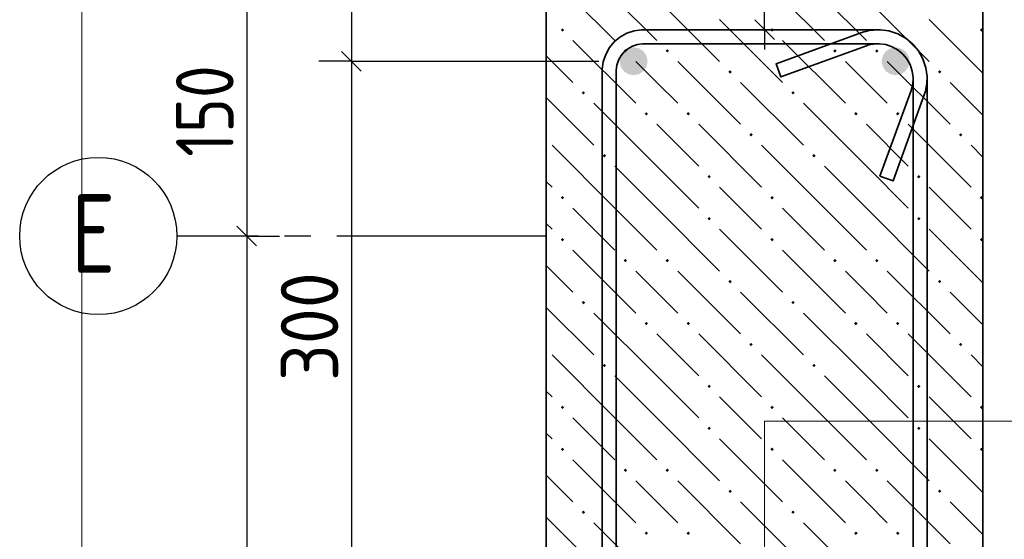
# Model space of a CAD drawing. Header units: millimetres. Extents: x 0 to 42000, y 0 to 29700.
# Tile 17 of 19: x 34076 to 37835, y 24725 to 26707. Entities that reach past the tile are written whole.
import ezdxf

# ---------------------------------------------------------------- set-up
doc = ezdxf.new("R2010")
doc.units = ezdxf.units.MM
doc.linetypes.add('______5', pattern=[1100, 800, -100, 100, -100])
for name, color, linetype, lineweight in [('S1 Продольная арматура', 7, 'Continuous', 35), ('Standard', 7, 'Continuous', 25), ('ЖБ Пилон', 7, 'Continuous', 35), ('Позиционная метка линия выноска', 7, 'Continuous', 13)]:
    doc.layers.add(name, color=color, linetype=linetype, lineweight=lineweight)
doc.layers.add('Оси', color=7, linetype='______5')
doc.layers.add('Хомут', color=7, linetype='Continuous', lineweight=25, true_color=0x6e3c1e)
doc.styles.add('ISOCPEUR', font='txt')

msp = doc.modelspace()

# ---------------------------------------------------------------- hatches: boundary and pattern name
at = {"layer": 'S1 Продольная арматура', "linetype": 'Continuous', "lineweight": 18, "transparency": 33554687}
for points in [[(36472.8, 26549), (36468.7, 26569.4), (36457.2, 26586.7), (36439.9, 26598.3), (36419.5, 26602.3), (36399.1, 26598.3), (36381.8, 26586.7), (36370.2, 26569.4), (36366.1, 26549), (36370.2, 26528.6), (36381.8, 26511.3), (36399.1, 26499.7), (36419.5, 26495.7), (36439.9, 26499.7), (36457.2, 26511.3), (36468.7, 26528.6)], [(36472.8, 26549), (36468.7, 26569.4), (36457.2, 26586.7), (36439.9, 26598.3), (36419.5, 26602.3), (36399.1, 26598.3), (36381.8, 26586.7), (36370.2, 26569.4), (36366.1, 26549), (36370.2, 26528.6), (36381.8, 26511.3), (36399.1, 26499.7), (36419.5, 26495.7), (36439.9, 26499.7), (36457.2, 26511.3), (36468.7, 26528.6)], [(37472.8, 26549), (37468.7, 26569.4), (37457.2, 26586.7), (37439.9, 26598.3), (37419.5, 26602.3), (37399.1, 26598.3), (37381.8, 26586.7), (37370.2, 26569.4), (37366.1, 26549), (37370.2, 26528.6), (37381.8, 26511.3), (37399.1, 26499.7), (37419.5, 26495.7), (37439.9, 26499.7), (37457.2, 26511.3), (37468.7, 26528.6)], [(37472.8, 26549), (37468.7, 26569.4), (37457.2, 26586.7), (37439.9, 26598.3), (37419.5, 26602.3), (37399.1, 26598.3), (37381.8, 26586.7), (37370.2, 26569.4), (37366.1, 26549), (37370.2, 26528.6), (37381.8, 26511.3), (37399.1, 26499.7), (37419.5, 26495.7), (37439.9, 26499.7), (37457.2, 26511.3), (37468.7, 26528.6)]]:
    msp.add_hatch(color=7, dxfattribs=at).paths.add_polyline_path(points)
at = {"layer": 'ЖБ Пилон', "linetype": 'Continuous', "lineweight": 18, "transparency": 33554687}
for points in [[(36141.3, 26668.5), (36147.8, 26675), (36154.3, 26668.5), (36147.8, 26662)], [(36941.3, 26668.5), (36947.8, 26675), (36954.3, 26668.5), (36947.8, 26662)], [(37741.3, 26668.5), (37747.8, 26675), (37752.8, 26670), (37752.8, 26667), (37747.8, 26662)], [(36381.3, 26588.5), (36387.8, 26595), (36394.3, 26588.5), (36387.8, 26582)], [(36541.3, 26588.5), (36547.8, 26595), (36554.3, 26588.5), (36547.8, 26582)], [(37181.3, 26588.5), (37187.8, 26595), (37194.3, 26588.5), (37187.8, 26582)], [(37341.3, 26588.5), (37347.8, 26595), (37354.3, 26588.5), (37347.8, 26582)], [(36781.3, 26508.5), (36787.8, 26515), (36794.3, 26508.5), (36787.8, 26502)], [(37581.3, 26508.5), (37587.8, 26515), (37594.3, 26508.5), (37587.8, 26502)], [(36221.3, 26428.5), (36227.8, 26435), (36234.3, 26428.5), (36227.8, 26422)], [(37021.3, 26428.5), (37027.8, 26435), (37034.3, 26428.5), (37027.8, 26422)], [(36461.3, 26348.5), (36467.8, 26355), (36474.3, 26348.5), (36467.8, 26342)], [(36621.3, 26348.5), (36627.8, 26355), (36634.3, 26348.5), (36627.8, 26342)], [(37261.3, 26348.5), (37267.8, 26355), (37274.3, 26348.5), (37267.8, 26342)], [(37421.3, 26348.5), (37427.8, 26355), (37434.3, 26348.5), (37427.8, 26342)], [(36861.3, 26268.5), (36867.8, 26275), (36874.3, 26268.5), (36867.8, 26262)], [(37661.3, 26268.5), (37667.8, 26275), (37674.3, 26268.5), (37667.8, 26262)], [(36301.3, 26188.5), (36307.8, 26195), (36314.3, 26188.5), (36307.8, 26182)], [(37101.3, 26188.5), (37107.8, 26195), (37114.3, 26188.5), (37107.8, 26182)], [(36701.3, 26108.5), (36707.8, 26115), (36714.3, 26108.5), (36707.8, 26102)], [(37501.3, 26108.5), (37507.8, 26115), (37514.3, 26108.5), (37507.8, 26102)], [(36141.3, 26028.5), (36147.8, 26035), (36154.3, 26028.5), (36147.8, 26022)], [(36941.3, 26028.5), (36947.8, 26035), (36954.3, 26028.5), (36947.8, 26022)], [(37741.3, 26028.5), (37747.8, 26035), (37752.8, 26029.9), (37752.8, 26027), (37747.8, 26022)], [(36701.3, 25948.5), (36707.8, 25955), (36714.3, 25948.5), (36707.8, 25942)], [(37501.3, 25948.5), (37507.8, 25955), (37514.3, 25948.5), (37507.8, 25942)], [(36141.3, 25868.5), (36147.8, 25875), (36154.3, 25868.5), (36147.8, 25862)], [(36941.3, 25868.5), (36947.8, 25875), (36954.3, 25868.5), (36947.8, 25862)], [(37741.3, 25868.5), (37747.8, 25875), (37752.8, 25870), (37752.8, 25867), (37747.8, 25862)], [(36381.3, 25788.5), (36387.8, 25795), (36394.3, 25788.5), (36387.8, 25782)], [(36541.3, 25788.5), (36547.8, 25795), (36554.3, 25788.5), (36547.8, 25782)], [(37181.3, 25788.5), (37187.8, 25795), (37194.3, 25788.5), (37187.8, 25782)], [(37341.3, 25788.5), (37347.8, 25795), (37354.3, 25788.5), (37347.8, 25782)], [(36781.3, 25708.5), (36787.8, 25715), (36794.3, 25708.5), (36787.8, 25702)], [(37581.3, 25708.5), (37587.8, 25715), (37594.3, 25708.5), (37587.8, 25702)], [(36221.3, 25628.5), (36227.8, 25635), (36234.3, 25628.5), (36227.8, 25622)], [(37021.3, 25628.5), (37027.8, 25635), (37034.3, 25628.5), (37027.8, 25622)], [(36461.3, 25548.5), (36467.8, 25555), (36474.3, 25548.5), (36467.8, 25542)], [(36621.3, 25548.5), (36627.8, 25555), (36634.3, 25548.5), (36627.8, 25542)], [(37261.3, 25548.5), (37267.8, 25555), (37274.3, 25548.5), (37267.8, 25542)], [(37421.3, 25548.5), (37427.8, 25555), (37434.3, 25548.5), (37427.8, 25542)], [(36861.3, 25468.5), (36867.8, 25475), (36874.3, 25468.5), (36867.8, 25462)], [(37661.3, 25468.5), (37667.8, 25475), (37674.3, 25468.5), (37667.8, 25462)], [(36301.3, 25388.5), (36307.8, 25395), (36314.3, 25388.5), (36307.8, 25382)], [(37101.3, 25388.5), (37107.8, 25395), (37114.3, 25388.5), (37107.8, 25382)], [(36701.3, 25308.5), (36707.8, 25315), (36714.3, 25308.5), (36707.8, 25302)], [(37501.3, 25308.5), (37507.8, 25315), (37514.3, 25308.5), (37507.8, 25302)], [(36141.3, 25228.5), (36147.8, 25235), (36154.3, 25228.5), (36147.8, 25222)], [(36941.3, 25228.5), (36947.8, 25235), (36954.3, 25228.5), (36947.8, 25222)], [(37741.3, 25228.5), (37747.8, 25235), (37752.8, 25229.9), (37752.8, 25227), (37747.8, 25222)], [(36701.3, 25148.5), (36707.8, 25155), (36714.3, 25148.5), (36707.8, 25142)], [(37501.3, 25148.5), (37507.8, 25155), (37514.3, 25148.5), (37507.8, 25142)], [(36141.3, 25068.5), (36147.8, 25075), (36154.3, 25068.5), (36147.8, 25062)], [(36941.3, 25068.5), (36947.8, 25075), (36954.3, 25068.5), (36947.8, 25062)], [(37741.3, 25068.5), (37747.8, 25075), (37752.8, 25070), (37752.8, 25067), (37747.8, 25062)], [(36381.3, 24988.5), (36387.8, 24995), (36394.3, 24988.5), (36387.8, 24982)], [(36541.3, 24988.5), (36547.8, 24995), (36554.3, 24988.5), (36547.8, 24982)], [(37181.3, 24988.5), (37187.8, 24995), (37194.3, 24988.5), (37187.8, 24982)], [(37341.3, 24988.5), (37347.8, 24995), (37354.3, 24988.5), (37347.8, 24982)], [(36781.3, 24908.5), (36787.8, 24915), (36794.3, 24908.5), (36787.8, 24902)], [(37581.3, 24908.5), (37587.8, 24915), (37594.3, 24908.5), (37587.8, 24902)], [(36221.3, 24828.5), (36227.8, 24835), (36234.3, 24828.5), (36227.8, 24822)], [(37021.3, 24828.5), (37027.8, 24835), (37034.3, 24828.5), (37027.8, 24822)], [(36461.3, 24748.5), (36467.8, 24755), (36474.3, 24748.5), (36467.8, 24742)], [(36621.3, 24748.5), (36627.8, 24755), (36634.3, 24748.5), (36627.8, 24742)], [(37261.3, 24748.5), (37267.8, 24755), (37274.3, 24748.5), (37267.8, 24742)], [(37421.3, 24748.5), (37427.8, 24755), (37434.3, 24748.5), (37427.8, 24742)]]:
    msp.add_hatch(color=7, dxfattribs=at).paths.add_polyline_path(points, flags=16)

# ---------------------------------------------------------------- linework, layer by layer
at = {"layer": 'Standard', "color": 254, "linetype": 'Continuous', "lineweight": 18, "true_color": 0xc4c4ff, "transparency": 33554687}
msp.add_line((34313.4, 29200), (34313.4, 17120), dxfattribs=at)
at = {"layer": 'Standard', "color": 7, "linetype": 'Continuous', "lineweight": -3, "transparency": 33554687}
for p, q in [((34942.2, 26882.3), (34942.2, 25882.3)), ((35342.2, 26882.3), (35342.2, 26549)), ((36919.5, 26669), (36919.5, 26882.3)), ((36919.5, 26669), (36794.5, 26669)), ((36919.5, 26669), (37044.5, 26669)), ((36919.5, 26669), (36919.5, 26594)), ((35342.2, 26549), (35217.2, 26549)), ((35342.2, 26549), (35467.2, 26549)), ((35342.2, 26549), (36286.1, 26549)), ((35342.2, 26549), (35342.2, 24549)), ((34942.2, 25882.3), (34817.2, 25882.3)), ((34942.2, 25882.3), (35067.2, 25882.3)), ((34942.2, 25882.3), (34942.2, 20215.7))]:
    msp.add_line(p, q, dxfattribs=at)
at = {"layer": 'Standard', "color": 7, "linetype": 'Continuous', "lineweight": 25, "transparency": 33554687}
for p, q in [((36957, 26631.5), (36882, 26706.5)), ((35304.7, 26586.5), (35379.7, 26511.5)), ((34904.7, 25919.8), (34979.7, 25844.8))]:
    msp.add_line(p, q, dxfattribs=at)
at = {"layer": 'Standard', "color": 7, "linetype": 'Continuous', "lineweight": -3, "transparency": 33554687}
msp.add_lwpolyline([(34942.2, 25882.3), (34925.2, 25882.3), (34925.2, 25882.3), (34808.9, 25882.3)], dxfattribs=at)
at = {"layer": 'ЖБ Пилон', "color": 7, "linetype": 'Continuous', "lineweight": 35, "transparency": 33554687}
for p, q in [((36086.1, 26882.3), (36086.1, 20215.7)), ((37752.8, 20215.7), (37752.8, 26882.3))]:
    msp.add_line(p, q, dxfattribs=at)
at = {"layer": 'ЖБ Пилон', "color": 9, "linetype": 'Continuous', "lineweight": 18, "true_color": 0xc7c7c7, "transparency": 33554687}
for p, q in [((36187.8, 26788.5), (36347.8, 26628.5)), ((36347.8, 26788.5), (36507.8, 26628.5)), ((36507.8, 26788.5), (36747.8, 26548.5)), ((36987.8, 26788.5), (37147.8, 26628.5)), ((37147.8, 26788.5), (37307.8, 26628.5)), ((37307.8, 26788.5), (37547.8, 26548.5)), ((36747.8, 26708.5), (36987.8, 26468.5)), ((37547.8, 26708.5), (37752.8, 26503.5)), ((36187.8, 26628.5), (36427.8, 26388.5)), ((36987.8, 26628.5), (37227.8, 26388.5)), ((36086.1, 26570.1), (36187.8, 26468.5)), ((36507.8, 26468.5), (36427.8, 26548.5)), ((36587.8, 26548.5), (36827.8, 26308.5)), ((37307.8, 26468.5), (37227.8, 26548.5)), ((37387.8, 26548.5), (37627.8, 26308.5)), ((36587.8, 26388.5), (36507.8, 26468.5)), ((36827.8, 26468.5), (37067.8, 26228.5)), ((37387.8, 26388.5), (37307.8, 26468.5)), ((37627.8, 26468.5), (37752.8, 26343.4)), ((36086.1, 26410.1), (36267.8, 26228.5)), ((36507.8, 26148.5), (36267.8, 26388.5)), ((37307.8, 26148.5), (37067.8, 26388.5)), ((36507.8, 26308.5), (36667.8, 26148.5)), ((36667.8, 26308.5), (36907.8, 26068.5)), ((37307.8, 26308.5), (37467.8, 26148.5)), ((37467.8, 26308.5), (37707.8, 26068.5)), ((36347.8, 25988.5), (36107.8, 26228.5)), ((37147.8, 25988.5), (36907.8, 26228.5)), ((37752.8, 26183.4), (37707.8, 26228.5)), ((36347.8, 26148.5), (36507.8, 25988.5)), ((36507.8, 26148.5), (36667.8, 25988.5)), ((37147.8, 26148.5), (37307.8, 25988.5)), ((37307.8, 26148.5), (37467.8, 25988.5)), ((36086.1, 26090.1), (36107.8, 26068.5)), ((36827.8, 25988.5), (36747.8, 26068.5)), ((37627.8, 25988.5), (37547.8, 26068.5)), ((36187.8, 25988.5), (36347.8, 25828.5)), ((36347.8, 25988.5), (36507.8, 25828.5)), ((36507.8, 25988.5), (36747.8, 25748.5)), ((36907.8, 25908.5), (36827.8, 25988.5)), ((36987.8, 25988.5), (37147.8, 25828.5)), ((37147.8, 25988.5), (37307.8, 25828.5)), ((37307.8, 25988.5), (37547.8, 25748.5)), ((37707.8, 25908.5), (37627.8, 25988.5)), ((36107.8, 25908.5), (36086.1, 25930.1)), ((36747.8, 25908.5), (36987.8, 25668.5)), ((37547.8, 25908.5), (37752.8, 25703.5)), ((36187.8, 25828.5), (36427.8, 25588.5)), ((36987.8, 25828.5), (37227.8, 25588.5)), ((36086.1, 25770.1), (36187.8, 25668.5)), ((36507.8, 25668.5), (36427.8, 25748.5)), ((36587.8, 25748.5), (36827.8, 25508.5)), ((37307.8, 25668.5), (37227.8, 25748.5)), ((37387.8, 25748.5), (37627.8, 25508.5)), ((36587.8, 25588.5), (36507.8, 25668.5)), ((36827.8, 25668.5), (37067.8, 25428.5)), ((37387.8, 25588.5), (37307.8, 25668.5)), ((37627.8, 25668.5), (37752.8, 25543.4)), ((36086.1, 25610.1), (36267.8, 25428.5)), ((36507.8, 25348.5), (36267.8, 25588.5)), ((37307.8, 25348.5), (37067.8, 25588.5)), ((36507.8, 25508.5), (36667.8, 25348.5)), ((36667.8, 25508.5), (36907.8, 25268.5)), ((37307.8, 25508.5), (37467.8, 25348.5)), ((37467.8, 25508.5), (37707.8, 25268.5)), ((36347.8, 25188.5), (36107.8, 25428.5)), ((37147.8, 25188.5), (36907.8, 25428.5)), ((37752.8, 25383.4), (37707.8, 25428.5)), ((36347.8, 25348.5), (36507.8, 25188.5)), ((36507.8, 25348.5), (36667.8, 25188.5)), ((37147.8, 25348.5), (37307.8, 25188.5)), ((37307.8, 25348.5), (37467.8, 25188.5)), ((36086.1, 25290.1), (36107.8, 25268.5)), ((36827.8, 25188.5), (36747.8, 25268.5)), ((37627.8, 25188.5), (37547.8, 25268.5)), ((36187.8, 25188.5), (36347.8, 25028.5)), ((36347.8, 25188.5), (36507.8, 25028.5)), ((36507.8, 25188.5), (36747.8, 24948.5)), ((36907.8, 25108.5), (36827.8, 25188.5)), ((36987.8, 25188.5), (37147.8, 25028.5)), ((37147.8, 25188.5), (37307.8, 25028.5)), ((37307.8, 25188.5), (37547.8, 24948.5)), ((37707.8, 25108.5), (37627.8, 25188.5)), ((36107.8, 25108.5), (36086.1, 25130.1)), ((36747.8, 25108.5), (36987.8, 24868.5)), ((37547.8, 25108.5), (37752.8, 24903.5)), ((36187.8, 25028.5), (36427.8, 24788.5)), ((36987.8, 25028.5), (37227.8, 24788.5)), ((36086.1, 24970.1), (36187.8, 24868.5)), ((36507.8, 24868.5), (36427.8, 24948.5)), ((36587.8, 24948.5), (36827.8, 24708.5)), ((37307.8, 24868.5), (37227.8, 24948.5)), ((37387.8, 24948.5), (37627.8, 24708.5)), ((36587.8, 24788.5), (36507.8, 24868.5)), ((36827.8, 24868.5), (37067.8, 24628.5)), ((37387.8, 24788.5), (37307.8, 24868.5)), ((37627.8, 24868.5), (37752.8, 24743.4)), ((36086.1, 24810.1), (36267.8, 24628.5)), ((36507.8, 24548.5), (36267.8, 24788.5)), ((37307.8, 24548.5), (37067.8, 24788.5))]:
    msp.add_line(p, q, dxfattribs=at)
at = {"layer": 'Оси', "color": 8, "linetype": '______5', "lineweight": -3, "transparency": 33554687}
msp.add_line((36086.7, 25882.3), (34675.6, 25882.3), dxfattribs=at)
at = {"layer": 'Оси', "color": 7, "linetype": 'Continuous', "lineweight": -3, "transparency": 33554687}
msp.add_circle((34375.6, 25882.3), 300, dxfattribs=at)
at = {"layer": 'Позиционная метка линия выноска', "color": 7, "linetype": 'Continuous', "lineweight": 13, "transparency": 33554687}
msp.add_lwpolyline([(40202.8, 25175.7), (36919.5, 25175.7), (36919.5, 24642.3)], dxfattribs=at)
at = {"layer": 'Хомут', "color": 7, "linetype": 'Continuous', "lineweight": 35, "transparency": 33554687}
for points in [[(36299.5, 22578.8), (36299.5, 26519.2), (36303.3, 26546.6), (36312.7, 26575.1), (36327.4, 26601.4), (36345.5, 26623), (36367.1, 26641.1), (36393.4, 26655.8), (36421.9, 26665.2), (36449.3, 26669), (37361.6, 26669), (37394.2, 26664.5), (37428, 26653.3), (37459.2, 26635.9), (37484.9, 26614.4), (37506.3, 26588.7), (37523.8, 26557.6), (37534.9, 26523.7), (37539.5, 26491.2), (37539.5, 26480.4), (37539.2, 26472.8), (37538.7, 26465.2), (37537.8, 26457.5), (37536.6, 26449.9), (37535.2, 26442.4), (37533.3, 26434.9), (37531.2, 26427.5), (37528.9, 26420.3), (37409.6, 26092.7), (37359.5, 26111)], [(36299.5, 22578.8), (36299.5, 26519.2), (36303.3, 26546.6), (36312.7, 26575.1), (36327.4, 26601.4), (36345.5, 26623), (36367.1, 26641.1), (36393.4, 26655.8), (36421.9, 26665.2), (36449.3, 26669), (37361.6, 26669), (37394.2, 26664.5), (37428, 26653.3), (37459.2, 26635.9), (37484.9, 26614.4), (37506.3, 26588.7), (37523.8, 26557.6), (37534.9, 26523.7), (37539.5, 26491.2), (37539.5, 26480.4), (37539.2, 26472.8), (37538.7, 26465.2), (37537.8, 26457.5), (37536.6, 26449.9), (37535.2, 26442.4), (37533.3, 26434.9), (37531.2, 26427.5), (37528.9, 26420.3), (37409.6, 26092.7), (37359.5, 26111)], [(36299.5, 22578.8), (36299.5, 26519.2), (36303.3, 26546.6), (36312.7, 26575.1), (36327.4, 26601.4), (36345.5, 26623), (36367.1, 26641.1), (36393.4, 26655.8), (36421.9, 26665.2), (36449.3, 26669), (37361.6, 26669), (37394.2, 26664.5), (37428, 26653.3), (37459.2, 26635.9), (37484.9, 26614.4), (37506.3, 26588.7), (37523.8, 26557.6), (37534.9, 26523.7), (37539.5, 26491.2), (37539.5, 26480.4), (37539.2, 26472.8), (37538.7, 26465.2), (37537.8, 26457.5), (37536.6, 26449.9), (37535.2, 26442.4), (37533.3, 26434.9), (37531.2, 26427.5), (37528.9, 26420.3), (37409.6, 26092.7), (37359.5, 26111)], [(36299.5, 22578.8), (36299.5, 26519.2), (36303.3, 26546.6), (36312.7, 26575.1), (36327.4, 26601.4), (36345.5, 26623), (36367.1, 26641.1), (36393.4, 26655.8), (36421.9, 26665.2), (36449.3, 26669), (37361.6, 26669), (37394.2, 26664.5), (37428, 26653.3), (37459.2, 26635.9), (37484.9, 26614.4), (37506.3, 26588.7), (37523.8, 26557.6), (37534.9, 26523.7), (37539.5, 26491.2), (37539.5, 26480.4), (37539.2, 26472.8), (37538.7, 26465.2), (37537.8, 26457.5), (37536.6, 26449.9), (37535.2, 26442.4), (37533.3, 26434.9), (37531.2, 26427.5), (37528.9, 26420.3), (37409.6, 26092.7), (37359.5, 26111)], [(36299.5, 22578.8), (36299.5, 26519.2), (36303.3, 26546.6), (36312.7, 26575.1), (36327.4, 26601.4), (36345.5, 26623), (36367.1, 26641.1), (36393.4, 26655.8), (36421.9, 26665.2), (36449.3, 26669), (37361.6, 26669), (37394.2, 26664.5), (37428, 26653.3), (37459.2, 26635.9), (37484.9, 26614.4), (37506.3, 26588.7), (37523.8, 26557.6), (37534.9, 26523.7), (37539.5, 26491.2), (37539.5, 26480.4), (37539.2, 26472.8), (37538.7, 26465.2), (37537.8, 26457.5), (37536.6, 26449.9), (37535.2, 26442.4), (37533.3, 26434.9), (37531.2, 26427.5), (37528.9, 26420.3), (37409.6, 26092.7), (37359.5, 26111)], [(36299.5, 22578.8), (36299.5, 26519.2), (36303.3, 26546.6), (36312.7, 26575.1), (36327.4, 26601.4), (36345.5, 26623), (36367.1, 26641.1), (36393.4, 26655.8), (36421.9, 26665.2), (36449.3, 26669), (37361.6, 26669), (37394.2, 26664.5), (37428, 26653.3), (37459.2, 26635.9), (37484.9, 26614.4), (37506.3, 26588.7), (37523.8, 26557.6), (37534.9, 26523.7), (37539.5, 26491.2), (37539.5, 26480.4), (37539.2, 26472.8), (37538.7, 26465.2), (37537.8, 26457.5), (37536.6, 26449.9), (37535.2, 26442.4), (37533.3, 26434.9), (37531.2, 26427.5), (37528.9, 26420.3), (37409.6, 26092.7), (37359.5, 26111)], [(37486.1, 22582.5), (37486.1, 26487.5), (37482.8, 26511.6), (37474.7, 26536), (37462.2, 26558.4), (37447, 26576.5), (37428.8, 26591.7), (37406.4, 26604.3), (37382, 26612.3), (37357.9, 26615.7), (37351.7, 26615.7), (37346, 26615.5), (37340.5, 26615.1), (37335.1, 26614.5), (37329.7, 26613.6), (37324.3, 26612.6), (37318.9, 26611.3), (37313.6, 26609.8), (37308.3, 26608), (36981.4, 26489.1), (36963.2, 26539.2), (37290.8, 26658.4), (37298, 26660.8), (37305.4, 26662.9), (37312.9, 26664.7), (37320.4, 26666.2), (37328, 26667.4), (37335.6, 26668.2), (37343.3, 26668.8), (37350.8, 26669), (37361.6, 26669), (37394.2, 26664.5), (37428, 26653.3), (37459.2, 26635.9), (37484.9, 26614.4), (37506.3, 26588.7), (37523.8, 26557.6), (37534.9, 26523.7), (37539.5, 26491.2), (37539.5, 22578.8)], [(37486.1, 22582.5), (37486.1, 26487.5), (37482.8, 26511.6), (37474.7, 26536), (37462.2, 26558.4), (37447, 26576.5), (37428.8, 26591.7), (37406.4, 26604.3), (37382, 26612.3), (37357.9, 26615.7), (37351.7, 26615.7), (37346, 26615.5), (37340.5, 26615.1), (37335.1, 26614.5), (37329.7, 26613.6), (37324.3, 26612.6), (37318.9, 26611.3), (37313.6, 26609.8), (37308.3, 26608), (36981.4, 26489.1), (36963.2, 26539.2), (37290.8, 26658.4), (37298, 26660.8), (37305.4, 26662.9), (37312.9, 26664.7), (37320.4, 26666.2), (37328, 26667.4), (37335.6, 26668.2), (37343.3, 26668.8), (37350.8, 26669), (37361.6, 26669), (37394.2, 26664.5), (37428, 26653.3), (37459.2, 26635.9), (37484.9, 26614.4), (37506.3, 26588.7), (37523.8, 26557.6), (37534.9, 26523.7), (37539.5, 26491.2), (37539.5, 22578.8)], [(37486.1, 22582.5), (37486.1, 26487.5), (37482.8, 26511.6), (37474.7, 26536), (37462.2, 26558.4), (37447, 26576.5), (37428.8, 26591.7), (37406.4, 26604.3), (37382, 26612.3), (37357.9, 26615.7), (37351.7, 26615.7), (37346, 26615.5), (37340.5, 26615.1), (37335.1, 26614.5), (37329.7, 26613.6), (37324.3, 26612.6), (37318.9, 26611.3), (37313.6, 26609.8), (37308.3, 26608), (36981.4, 26489.1), (36963.2, 26539.2), (37290.8, 26658.4), (37298, 26660.8), (37305.4, 26662.9), (37312.9, 26664.7), (37320.4, 26666.2), (37328, 26667.4), (37335.6, 26668.2), (37343.3, 26668.8), (37350.8, 26669), (37361.6, 26669), (37394.2, 26664.5), (37428, 26653.3), (37459.2, 26635.9), (37484.9, 26614.4), (37506.3, 26588.7), (37523.8, 26557.6), (37534.9, 26523.7), (37539.5, 26491.2), (37539.5, 22578.8)], [(37486.1, 22582.5), (37486.1, 26487.5), (37482.8, 26511.6), (37474.7, 26536), (37462.2, 26558.4), (37447, 26576.5), (37428.8, 26591.7), (37406.4, 26604.3), (37382, 26612.3), (37357.9, 26615.7), (37351.7, 26615.7), (37346, 26615.5), (37340.5, 26615.1), (37335.1, 26614.5), (37329.7, 26613.6), (37324.3, 26612.6), (37318.9, 26611.3), (37313.6, 26609.8), (37308.3, 26608), (36981.4, 26489.1), (36963.2, 26539.2), (37290.8, 26658.4), (37298, 26660.8), (37305.4, 26662.9), (37312.9, 26664.7), (37320.4, 26666.2), (37328, 26667.4), (37335.6, 26668.2), (37343.3, 26668.8), (37350.8, 26669), (37361.6, 26669), (37394.2, 26664.5), (37428, 26653.3), (37459.2, 26635.9), (37484.9, 26614.4), (37506.3, 26588.7), (37523.8, 26557.6), (37534.9, 26523.7), (37539.5, 26491.2), (37539.5, 22578.8)], [(37486.1, 22582.5), (37486.1, 26487.5), (37482.8, 26511.6), (37474.7, 26536), (37462.2, 26558.4), (37447, 26576.5), (37428.8, 26591.7), (37406.4, 26604.3), (37382, 26612.3), (37357.9, 26615.7), (37351.7, 26615.7), (37346, 26615.5), (37340.5, 26615.1), (37335.1, 26614.5), (37329.7, 26613.6), (37324.3, 26612.6), (37318.9, 26611.3), (37313.6, 26609.8), (37308.3, 26608), (36981.4, 26489.1), (36963.2, 26539.2), (37290.8, 26658.4), (37298, 26660.8), (37305.4, 26662.9), (37312.9, 26664.7), (37320.4, 26666.2), (37328, 26667.4), (37335.6, 26668.2), (37343.3, 26668.8), (37350.8, 26669), (37361.6, 26669), (37394.2, 26664.5), (37428, 26653.3), (37459.2, 26635.9), (37484.9, 26614.4), (37506.3, 26588.7), (37523.8, 26557.6), (37534.9, 26523.7), (37539.5, 26491.2), (37539.5, 22578.8)], [(37486.1, 22582.5), (37486.1, 26487.5), (37482.8, 26511.6), (37474.7, 26536), (37462.2, 26558.4), (37447, 26576.5), (37428.8, 26591.7), (37406.4, 26604.3), (37382, 26612.3), (37357.9, 26615.7), (37351.7, 26615.7), (37346, 26615.5), (37340.5, 26615.1), (37335.1, 26614.5), (37329.7, 26613.6), (37324.3, 26612.6), (37318.9, 26611.3), (37313.6, 26609.8), (37308.3, 26608), (36981.4, 26489.1), (36963.2, 26539.2), (37290.8, 26658.4), (37298, 26660.8), (37305.4, 26662.9), (37312.9, 26664.7), (37320.4, 26666.2), (37328, 26667.4), (37335.6, 26668.2), (37343.3, 26668.8), (37350.8, 26669), (37361.6, 26669), (37394.2, 26664.5), (37428, 26653.3), (37459.2, 26635.9), (37484.9, 26614.4), (37506.3, 26588.7), (37523.8, 26557.6), (37534.9, 26523.7), (37539.5, 26491.2), (37539.5, 22578.8)], [(37359.5, 26111), (37478.5, 26437.8), (37480.2, 26443.2), (37481.8, 26448.5), (37483, 26453.8), (37484.1, 26459.2), (37484.9, 26464.6), (37485.6, 26470.1), (37486, 26475.6), (37486.1, 26481.2), (37486.1, 26487.5), (37482.8, 26511.6), (37474.7, 26536), (37462.2, 26558.4), (37447, 26576.5), (37428.8, 26591.7), (37406.4, 26604.3), (37382, 26612.3), (37357.9, 26615.7), (36453, 26615.7), (36434, 26613), (36415, 26606.8), (36397.5, 26597), (36383.3, 26585.1), (36371.5, 26571), (36361.7, 26553.5), (36355.4, 26534.4), (36352.8, 26515.5), (36352.8, 22582.5)], [(37359.5, 26111), (37478.5, 26437.8), (37480.2, 26443.2), (37481.8, 26448.5), (37483, 26453.8), (37484.1, 26459.2), (37484.9, 26464.6), (37485.6, 26470.1), (37486, 26475.6), (37486.1, 26481.2), (37486.1, 26487.5), (37482.8, 26511.6), (37474.7, 26536), (37462.2, 26558.4), (37447, 26576.5), (37428.8, 26591.7), (37406.4, 26604.3), (37382, 26612.3), (37357.9, 26615.7), (36453, 26615.7), (36434, 26613), (36415, 26606.8), (36397.5, 26597), (36383.3, 26585.1), (36371.5, 26571), (36361.7, 26553.5), (36355.4, 26534.4), (36352.8, 26515.5), (36352.8, 22582.5)], [(37359.5, 26111), (37478.5, 26437.8), (37480.2, 26443.2), (37481.8, 26448.5), (37483, 26453.8), (37484.1, 26459.2), (37484.9, 26464.6), (37485.6, 26470.1), (37486, 26475.6), (37486.1, 26481.2), (37486.1, 26487.5), (37482.8, 26511.6), (37474.7, 26536), (37462.2, 26558.4), (37447, 26576.5), (37428.8, 26591.7), (37406.4, 26604.3), (37382, 26612.3), (37357.9, 26615.7), (36453, 26615.7), (36434, 26613), (36415, 26606.8), (36397.5, 26597), (36383.3, 26585.1), (36371.5, 26571), (36361.7, 26553.5), (36355.4, 26534.4), (36352.8, 26515.5), (36352.8, 22582.5)], [(37359.5, 26111), (37478.5, 26437.8), (37480.2, 26443.2), (37481.8, 26448.5), (37483, 26453.8), (37484.1, 26459.2), (37484.9, 26464.6), (37485.6, 26470.1), (37486, 26475.6), (37486.1, 26481.2), (37486.1, 26487.5), (37482.8, 26511.6), (37474.7, 26536), (37462.2, 26558.4), (37447, 26576.5), (37428.8, 26591.7), (37406.4, 26604.3), (37382, 26612.3), (37357.9, 26615.7), (36453, 26615.7), (36434, 26613), (36415, 26606.8), (36397.5, 26597), (36383.3, 26585.1), (36371.5, 26571), (36361.7, 26553.5), (36355.4, 26534.4), (36352.8, 26515.5), (36352.8, 22582.5)], [(37359.5, 26111), (37478.5, 26437.8), (37480.2, 26443.2), (37481.8, 26448.5), (37483, 26453.8), (37484.1, 26459.2), (37484.9, 26464.6), (37485.6, 26470.1), (37486, 26475.6), (37486.1, 26481.2), (37486.1, 26487.5), (37482.8, 26511.6), (37474.7, 26536), (37462.2, 26558.4), (37447, 26576.5), (37428.8, 26591.7), (37406.4, 26604.3), (37382, 26612.3), (37357.9, 26615.7), (36453, 26615.7), (36434, 26613), (36415, 26606.8), (36397.5, 26597), (36383.3, 26585.1), (36371.5, 26571), (36361.7, 26553.5), (36355.4, 26534.4), (36352.8, 26515.5), (36352.8, 22582.5)], [(37359.5, 26111), (37478.5, 26437.8), (37480.2, 26443.2), (37481.8, 26448.5), (37483, 26453.8), (37484.1, 26459.2), (37484.9, 26464.6), (37485.6, 26470.1), (37486, 26475.6), (37486.1, 26481.2), (37486.1, 26487.5), (37482.8, 26511.6), (37474.7, 26536), (37462.2, 26558.4), (37447, 26576.5), (37428.8, 26591.7), (37406.4, 26604.3), (37382, 26612.3), (37357.9, 26615.7), (36453, 26615.7), (36434, 26613), (36415, 26606.8), (36397.5, 26597), (36383.3, 26585.1), (36371.5, 26571), (36361.7, 26553.5), (36355.4, 26534.4), (36352.8, 26515.5), (36352.8, 22582.5)]]:
    msp.add_lwpolyline(points, dxfattribs=at)

# ---------------------------------------------------------------- texts
at = {"layer": 'Standard', "color": 7, "linetype": 'Continuous', "lineweight": 25, "transparency": 33554687, "char_height": 220, "attachment_point": 7, "rotation": 90, "style": 'ISOCPEUR'}
for s, insert, width in [('\\W0.83;150', (34892.2, 26184.3), 508.571), ('\\W0.91;300', (35292.2, 25329), 561.988)]:
    msp.add_mtext(s, dxfattribs=dict(at, insert=insert, width=width))
at = {"layer": 'Оси', "color": 7, "linetype": 'Continuous', "lineweight": 25, "transparency": 33554687, "insert": (34270.6, 25742.3), "char_height": 300, "width": 326.407, "attachment_point": 7, "style": 'ISOCPEUR'}
msp.add_mtext('\\W0.78;Е', dxfattribs=at)

doc.saveas('drawing.dxf')
